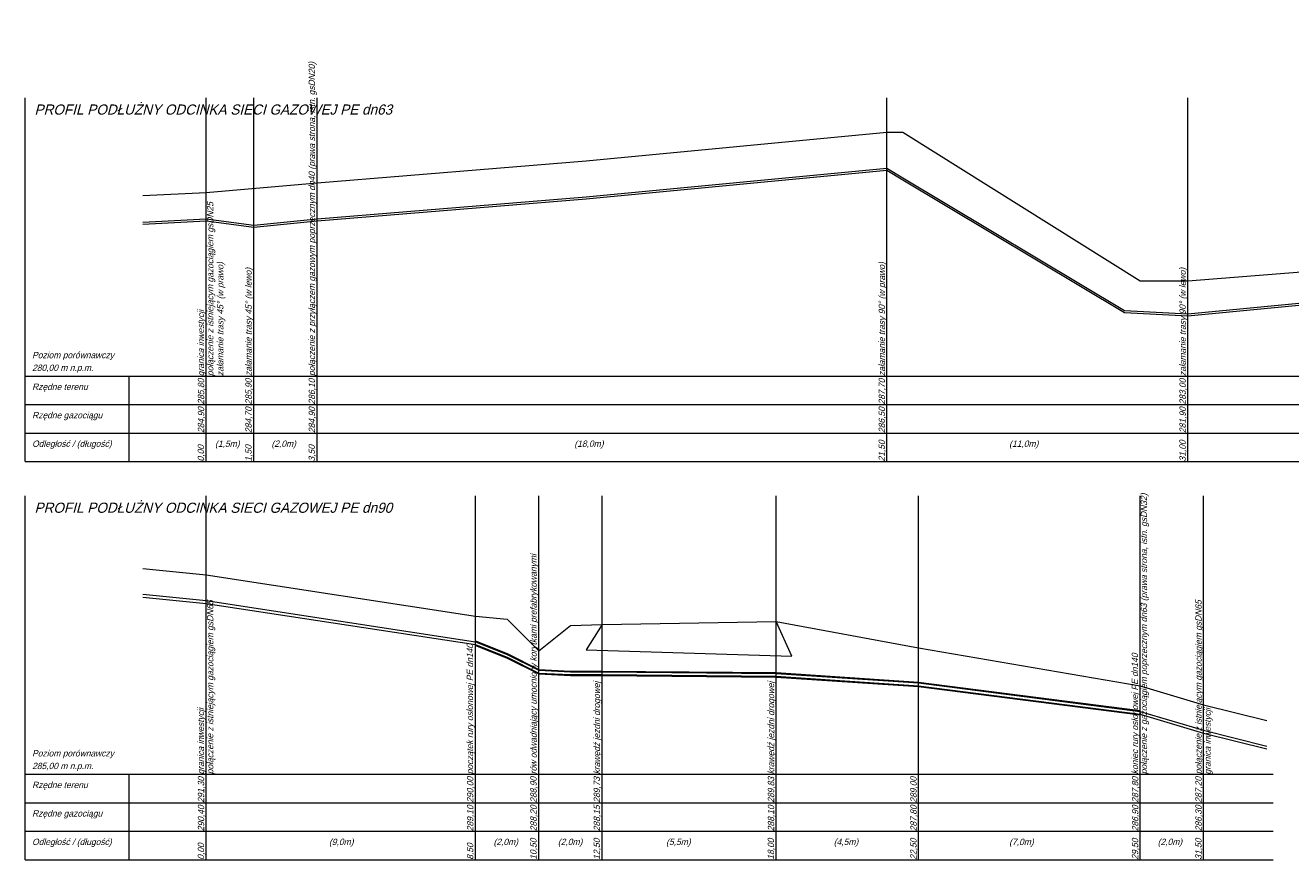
# Model space of a CAD drawing. Header units: millimetres. Extents: x 672 to 1590, y 691 to 891.
# Tile 1 of 4: x 672 to 712, y 796 to 822. Entities that reach past the tile are written whole.
import ezdxf

# ---------------------------------------------------------------- set-up
doc = ezdxf.new("R2010")
doc.units = ezdxf.units.MM
doc.layers.get('0').update_dxf_attribs({"lineweight": 25})
doc.layers.add('5', color=3, linetype='Continuous', lineweight=18)
doc.styles.get("Standard").update_dxf_attribs({"font": 'IC-isocp.shx', "oblique": 15})

msp = doc.modelspace()

# ---------------------------------------------------------------- linework, layer by layer
at = {"layer": '5'}
for p, q in [((671.598, 808.192), (671.598, 819.692)), ((677.31, 808.192), (677.31, 819.692)), ((678.81, 815.598), (678.81, 819.692)), ((680.81, 808.192), (680.81, 819.692)), ((698.81, 808.192), (698.81, 819.692)), ((708.31, 808.192), (708.31, 819.692)), ((678.81, 808.192), (678.81, 815.598)), ((671.598, 810.892), (750.053, 810.892)), ((674.879, 808.192), (674.879, 810.892)), ((671.598, 809.992), (750.053, 809.992)), ((671.598, 809.092), (750.053, 809.092)), ((671.598, 808.192), (750.053, 808.192)), ((671.598, 795.606), (671.598, 807.106)), ((677.31, 795.606), (677.31, 807.106)), ((685.81, 795.606), (685.81, 807.106)), ((687.81, 795.606), (687.81, 807.106)), ((689.81, 795.606), (689.81, 807.106)), ((695.31, 795.606), (695.31, 807.106)), ((699.81, 795.606), (699.81, 807.106)), ((706.81, 795.606), (706.81, 807.106)), ((708.81, 795.606), (708.81, 807.106)), ((671.598, 798.306), (711.002, 798.306)), ((674.879, 795.606), (674.879, 798.306)), ((671.598, 797.406), (711.002, 797.406)), ((671.598, 796.506), (711.002, 796.506)), ((671.598, 795.606), (711.002, 795.606))]:
    msp.add_line(p, q, dxfattribs=at)
for points in [[(675.31, 816.598), (677.31, 816.698), (680.81, 816.998), (689.31, 817.698), (698.81, 818.598), (699.31, 818.598), (706.81, 813.898), (708.31, 813.898), (720.81, 814.898), (730.31, 816.398), (741.31, 817.098), (746.31, 818.498), (748.31, 818.698), (750.31, 818.898)], [(678.81, 815.661), (680.81, 815.861), (689.31, 816.561), (698.81, 817.461), (699.31, 817.161), (706.31, 812.961), (708.31, 812.861), (720.81, 814.061), (730.31, 815.561), (741.31, 816.261), (746.31, 817.661), (748.294, 817.86)], [(678.81, 815.598), (680.81, 815.798), (689.31, 816.498), (698.81, 817.398), (699.31, 817.098), (706.31, 812.898), (708.31, 812.798), (720.81, 813.998), (730.31, 815.498), (741.31, 816.198), (746.31, 817.598), (748.295, 817.797)], [(675.31, 815.761), (677.31, 815.861), (678.81, 815.661)], [(675.31, 815.698), (677.31, 815.798), (678.81, 815.598)], [(675.31, 804.806), (677.31, 804.606), (685.81, 803.306), (686.81, 803.206), (687.81, 802.206), (688.81, 803.006), (689.81, 803.036), (695.31, 803.136), (699.81, 802.306), (706.81, 801.106), (708.81, 800.506), (710.81, 800.006)], [(675.31, 803.996), (677.31, 803.796), (685.81, 802.496), (686.81, 802.096), (687.81, 801.596), (688.81, 801.546), (689.81, 801.546), (695.31, 801.496), (699.81, 801.196), (706.81, 800.296), (708.81, 799.696), (710.81, 799.196)], [(675.31, 803.906), (677.31, 803.706), (685.81, 802.406), (686.81, 802.006), (687.81, 801.506), (688.81, 801.456), (689.81, 801.456), (695.31, 801.406), (699.81, 801.106), (706.81, 800.206), (708.81, 799.606), (710.81, 799.106)], [(689.81, 803.036), (689.31, 802.236), (695.81, 802.036), (695.31, 803.136)], [(685.81, 802.521), (686.81, 802.121), (687.81, 801.621), (688.81, 801.571), (689.81, 801.571), (695.31, 801.521), (699.81, 801.221), (706.81, 800.321)], [(685.81, 802.381), (686.81, 801.981), (687.81, 801.481), (688.81, 801.431), (689.81, 801.431), (695.31, 801.381), (699.81, 801.081), (706.81, 800.181)]]:
    msp.add_lwpolyline(points, dxfattribs=at)
at = {"layer": '5', "extrusion": (0, 0, -1)}
for centre, major_axis in [((680.81, 815.829), (0, -0.0219)), ((706.81, 800.251), (0, -0.0309))]:
    msp.add_ellipse(centre, major_axis=major_axis, ratio=0.423052, dxfattribs=at)

# ---------------------------------------------------------------- texts
at = {"oblique": 15}
for s, p in [('PROFIL PODŁUŻNY ODCINKA SIECI GAZOWEJ PE dn63', (671.889, 819.157)), ('PROFIL PODŁUŻNY ODCINKA SIECI GAZOWEJ PE dn90', (671.889, 806.571))]:
    msp.add_text(s, height=0.32, dxfattribs=at).set_placement(p)
at = {"layer": '5', "oblique": 15}
for s, rotation, p in [('połączenie z przyłączem gazowym poprzecznym dn40 (prawa strona, istn. gsDN20)', 90, (680.747, 810.892)), ('połączenie z istniejącym gazociągiem gsDN25', 90, (677.538, 810.892)), ('załamanie trasy 45%%D (w prawo)', 90, (677.855, 810.892)), ('załamanie trasy 90%%D (w prawo)', 90, (698.747, 810.892)), ('załamanie trasy 45%%D (w lewo)', 90, (678.747, 810.892)), ('załamanie trasy 90%%D (w lewo)', 90, (708.247, 810.892)), ('granica inwestycji', 90, (677.243, 810.885)), ('Poziom porównawczy', 360, (671.813, 811.456)), ('285,80', 90, (677.247, 809.992)), ('285,90', 90, (678.747, 809.992)), ('286,10', 90, (680.747, 809.992)), ('287,70', 90, (698.747, 809.992)), ('283,00', 90, (708.247, 809.992)), ('284,90', 90, (677.247, 809.092)), ('284,70', 90, (678.747, 809.092)), ('284,90', 90, (680.747, 809.092)), ('286,50', 90, (698.747, 809.092)), ('281,90', 90, (708.247, 809.092)), ('Odległość / (długość)', 360, (671.813, 808.656)), ('(1,5m)', 360, (677.592, 808.656)), ('(2,0m)', 360, (679.372, 808.656)), ('(18,0m)', 360, (688.937, 808.656)), ('21,50', 90, (698.744, 808.192)), ('(11,0m)', 360, (702.669, 808.656)), ('31,00', 90, (708.244, 808.192)), ('0,00', 90, (677.244, 808.192)), ('1,50', 90, (678.744, 808.192)), ('3,50', 90, (680.744, 808.192)), ('połączenie z gazociągiem poprzecznym dn63 (prawa strona, istn. gsDN32)', 90, (707.024, 798.306)), ('rów odwadniający umocniony korytkami prefabrykowanymi', 90, (687.747, 798.306)), ('połączenie z istniejącym gazociągiem gsDN65', 90, (677.537, 798.306)), ('połączenie z istniejącym gazociągiem gsDN65', 90, (708.747, 798.306)), ('początek rury osłonowej PE dn140', 90, (685.738, 798.306)), ('koniec rury osłonowej PE dn140', 90, (706.738, 798.306)), ('krawędź jezdni drogowej', 90, (689.747, 798.306)), ('krawędź jezdni drogowej', 90, (695.247, 798.306)), ('granica inwestycji', 90, (677.242, 798.3)), ('granica inwestycji', 90, (709.034, 798.3)), ('Poziom porównawczy', 360, (671.813, 798.87)), ('291,30', 90, (677.247, 797.406)), ('290,00', 90, (685.747, 797.406)), ('288,90', 90, (687.747, 797.406)), ('289,73', 90, (689.747, 797.406)), ('289,83', 90, (695.247, 797.406)), ('289,00', 90, (699.747, 797.406)), ('287,80', 90, (706.747, 797.406)), ('287,20', 90, (708.747, 797.406)), ('290,40', 90, (677.247, 796.506)), ('289,10', 90, (685.747, 796.506)), ('288,20', 90, (687.747, 796.506)), ('288,15', 90, (689.747, 796.506)), ('288,10', 90, (695.247, 796.506)), ('287,80', 90, (699.747, 796.506)), ('286,90', 90, (706.747, 796.506)), ('286,30', 90, (708.747, 796.506)), ('Odległość / (długość)', 360, (671.813, 796.07)), ('0,00', 90, (677.244, 795.606)), ('(9,0m)', 360, (681.19, 796.07)), ('8,50', 90, (685.744, 795.606)), ('(2,0m)', 360, (686.385, 796.07)), ('10,50', 90, (687.744, 795.606)), ('(2,0m)', 360, (688.417, 796.07)), ('12,50', 90, (689.744, 795.606)), ('(5,5m)', 360, (691.836, 796.07)), ('18,00', 90, (695.244, 795.606)), ('(4,5m)', 360, (697.129, 796.07)), ('22,50', 90, (699.744, 795.606)), ('(7,0m)', 360, (702.669, 796.07)), ('29,50', 90, (706.744, 795.606)), ('(2,0m)', 360, (707.359, 796.07)), ('31,50', 90, (708.744, 795.606))]:
    msp.add_text(s, height=0.2, rotation=rotation, dxfattribs=at).set_placement(p)
for s, p in [('280,00 m n.p.m.', (671.813, 811.056)), ('Rzędne terenu', (671.813, 810.456)), ('Rzędne gazociągu', (671.813, 809.556)), ('285,00 m n.p.m.', (671.813, 798.47)), ('Rzędne terenu', (671.813, 797.87)), ('Rzędne gazociągu', (671.813, 796.97))]:
    msp.add_text(s, height=0.2, dxfattribs=at).set_placement(p)

doc.saveas('drawing.dxf')
